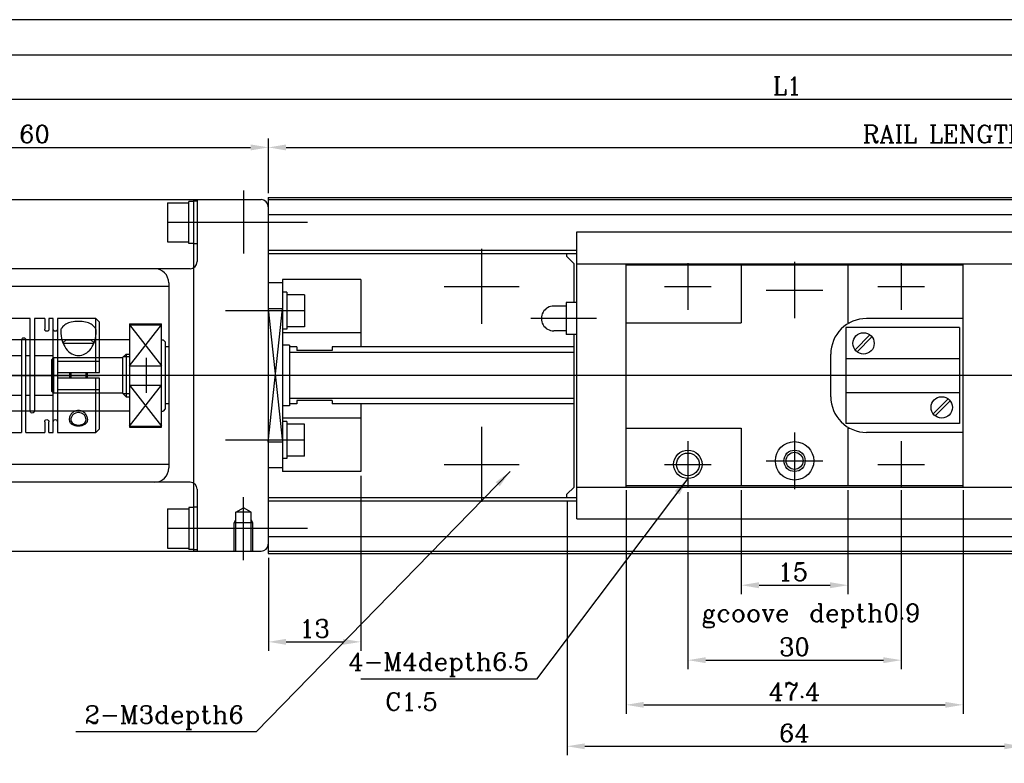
# Model space of a CAD drawing. Extents: x -633 to -223, y -264 to 23.
# Tile 6 of 7: x -474 to -336, y -81 to 23. Entities that reach past the tile are written whole.
import ezdxf
from ezdxf.lldxf.tags import DXFTag

# ---------------------------------------------------------------- set-up
doc = ezdxf.new("R2010")
doc.units = 0
doc.header["$MEASUREMENT"] = 0
for name, color, linetype in [('Center', 1, 'CENTER'), ('Dims', 6, 'Continuous'), ('Hidden', 4, 'HIDDEN'), ('Object', 7, 'Continuous'), ('Text', 3, 'Continuous')]:
    doc.layers.add(name, color=color, linetype=linetype)
doc.styles.get("Standard").update_dxf_attribs({"font": 'romanc.shx', "bigfont": 'bigfont.shx'})
tags = doc.linetypes.add('CENTER', pattern=[17.5, 13, -1.5, 1.5, -1.5]).pattern_tags.tags
tags[10:11] = [DXFTag(74, 4), DXFTag(75, 0), DXFTag(340, '0'), DXFTag(46, 1.0), DXFTag(50, 0.0), DXFTag(44, 0.0), DXFTag(45, 0.0)]
tags[8:9] = [DXFTag(74, 4), DXFTag(75, 0), DXFTag(340, '0'), DXFTag(46, 1.0), DXFTag(50, 0.0), DXFTag(44, 0.0), DXFTag(45, 0.0)]
tags[6:7] = [DXFTag(74, 4), DXFTag(75, 0), DXFTag(340, '0'), DXFTag(46, 1.0), DXFTag(50, 0.0), DXFTag(44, 0.0), DXFTag(45, 0.0)]
tags[4:5] = [DXFTag(74, 4), DXFTag(75, 0), DXFTag(340, '0'), DXFTag(46, 1.0), DXFTag(50, 0.0), DXFTag(44, 0.0), DXFTag(45, 0.0)]
tags = doc.linetypes.add('HIDDEN', pattern=[9.525, 6.35, -3.175]).pattern_tags.tags
tags[6:7] = [DXFTag(74, 4), DXFTag(75, 0), DXFTag(340, '0'), DXFTag(46, 1.0), DXFTag(50, 0.0), DXFTag(44, 0.0), DXFTag(45, 0.0)]
tags[4:5] = [DXFTag(74, 4), DXFTag(75, 0), DXFTag(340, '0'), DXFTag(46, 1.0), DXFTag(50, 0.0), DXFTag(44, 0.0), DXFTag(45, 0.0)]
doc.dimstyles.get("Standard").update_dxf_attribs({"dimtxt": 2.5, "dimasz": 2.5, "dimexe": 1.25, "dimexo": 0.625, "dimtad": 1, "dimdec": 3, "dimdsep": 46, "dimtxsty": 'Standard', "dimcen": 2.5, "dimadec": 0, "dimazin": 0, "dimtfac": 1, "dimtdec": 3, "dimtofl": 0, "dimtmove": 0, "dimatfit": 3, "dimfxl": 1, "dimtolj": 1, "dimtzin": 0, "dimarcsym": 0})

# ---------------------------------------------------------------- blocks, each defined once
blk = doc.blocks.new('ƒJƒvƒŠƒ“ƒO‘¤2')
at = {"layer": 'Center', "color": 1, "linetype": 'CENTER'}
for p, q in [((-12.05, 2.5), (-12.05, 7.5)), ((-9.55, 5), (-14.55, 5)), ((-15, 0), (15, 0))]:
    blk.add_line(p, q, dxfattribs=at)
at = {"layer": 'Object'}
for p, q in [((-15, 7.5), (-14.5, 8)), ((-15, -7.5), (-15, 7.5)), ((-14.5, -8), (-14.5, 8)), ((-14.5, 8), (-9.1, 8)), ((-9.1, 8), (-9.1, -5)), ((-8.5, -5), (-8.5, 8)), ((-8.5, 8), (-5.85, 8)), ((-6.7, 6.5), (-6.7, 8)), ((-6.1, 6.5), (-6.1, 8)), ((-6.1, 8), (-5.5, 8)), ((-5.5, 8), (-5.5, -8)), ((-4.9, 8), (4.05, 8)), ((-4.9, -8), (-4.9, 8)), ((4.05, -5), (4.05, 8)), ((4.65, 8), (4.65, -5)), ((4.65, 8), (7.3, 8)), ((7.3, 6.5), (7.3, 8)), ((7.9, 8), (8.5, 8)), ((7.9, 8), (7.9, 6.5)), ((8.5, 8), (8.5, -8)), ((9.1, -8), (9.1, 8)), ((9.1, 8), (14.5, 8)), ((14.5, 8), (14.5, 0.4)), ((14.5, 8), (15, 7.5)), ((15, 7.5), (15, 0.4)), ((-7.9, 5), (-7.9, -8)), ((-7.3, -8), (-7.3, 5)), ((5.25, 5), (5.25, -8)), ((5.85, -8), (5.85, 5)), ((15, 0.4), (9.1, 0.4)), ((10.8, -0.4), (10.8, 0.4)), ((13.3, 0.4), (13.3, -0.4)), ((9.1, -0.4), (15, -0.4)), ((14.5, -0.4), (14.5, -8)), ((15, -0.4), (15, -7.5)), ((9.86, -4.56), (10.3, -5)), ((14.21, -4.5), (9.89, -4.5)), ((10.3, -5), (13.8, -5)), ((14.24, -4.56), (13.8, -5)), ((-6.7, -8), (-6.7, -6.5)), ((-6.1, -8), (-6.1, -6.5)), ((7.3, -8), (7.3, -6.5)), ((7.9, -8), (7.9, -6.5)), ((-14.5, -8), (-15, -7.5)), ((-14.75, -7.75), (-14.75, -7.75)), ((-14.63, -7.88), (-14.63, -7.88)), ((-7.9, -8), (-14.5, -8)), ((-6.7, -8), (-7.3, -8)), ((-5.5, -8), (-6.1, -8)), ((5.25, -8), (-4.9, -8)), ((7.3, -8), (5.85, -8)), ((8.5, -8), (7.9, -8)), ((14.5, -8), (9.1, -8)), ((15, -7.5), (14.5, -8))]:
    blk.add_line(p, q, dxfattribs=at)
for points in [[(10.97, 6.25, -0.13842), (11.05, 6.51, -0.107067), (11.29, 6.76, -0.080477), (11.62, 6.91, -0.068295), (12.05, 6.97, -0.068295)], [(12.05, 6.97, -0.068295), (12.48, 6.91, -0.080477), (12.81, 6.76, -0.107067), (13.05, 6.51, -0.13842), (13.12, 6.25, -0.13842)], [(12.05, 5.21, -0.095554), (11.64, 5.29, -0.097226), (11.29, 5.51, -0.099687), (11.05, 5.85, -0.101501), (10.97, 6.25, -0.101501)], [(13.12, 6.25, -0.101501), (13.04, 5.85, -0.099687), (12.81, 5.51, -0.097226), (12.46, 5.29, -0.095554), (12.05, 5.21, -0.095554)], [(9.55, -6.24, -0.072807), (9.75, -4.88, -0.083903), (10.28, -3.8, -0.106545), (11.14, -3.03, -0.130909), (12.05, -2.78, -0.130909)], [(12.05, -2.78, -0.130909), (12.96, -3.03, -0.106545), (13.82, -3.8, -0.083903), (14.35, -4.88, -0.072807), (14.55, -6.24, -0.072807)], [(12.05, -7.6, -0.055241), (11.04, -7.49, -0.069044), (10.28, -7.2, -0.105776), (9.71, -6.71, -0.16466), (9.55, -6.24, -0.16466)], [(14.55, -6.24, -0.16466), (14.39, -6.71, -0.105776), (13.82, -7.2, -0.069044), (13.06, -7.49, -0.055241), (12.05, -7.6, -0.055241)]]:
    blk.add_lwpolyline(points, format="xyb", dxfattribs=at)
blk.add_lwpolyline([(-12.63, 4), (-13.21, 5), (-12.63, 6), (-11.47, 6), (-10.9, 5), (-11.47, 4)], close=True, dxfattribs=at)
for radius in [2.5, 2.25, 1.75]:
    blk.add_circle((-12.05, 5), radius, dxfattribs=at)
for centre, start, end in [((-6.4, 6.5), 180.0034, 0.0034), ((-5.2, 6.5), 180.0034, 0.0034), ((7.6, 6.5), 180.0034, 0.0034), ((8.8, 6.5), 180.0034, 0.0034), ((-7.6, 5), 0.0034, 180.0034), ((5.55, 5), 0.0034, 180.0034), ((-8.8, -5), 180.0034, 0.0034), ((4.35, -5), 180.0034, 0.0034), ((-6.4, -6.5), 0.0034, 180.0034), ((-5.2, -6.5), 0.0034, 180.0034), ((7.6, -6.5), 0.0034, 180.0034), ((8.8, -6.5), 0.0034, 180.0034)]:
    blk.add_arc(centre, 0.3, start, end, dxfattribs=at)
at = {"layer": 'Text'}
for p, q in [((-9.1, 2.5), (-15, 2.5)), ((-8.5, 2.75), (-7.9, 2.75)), ((-7.3, 2.75), (-5.5, 2.75)), ((-4.9, 2.75), (4.05, 2.75)), ((4.65, 2.75), (5.25, 2.75)), ((5.85, 2.75), (8.5, 2.75)), ((15, 2), (9.1, 2)), ((11.02, 0.4), (11.02, -0.4)), ((13.07, -0.4), (13.07, 0.4)), ((-15, -2.5), (-9.1, -2.5)), ((-7.9, -2.75), (-8.5, -2.75)), ((-5.5, -2.75), (-7.3, -2.75)), ((4.05, -2.75), (-4.9, -2.75)), ((5.25, -2.75), (4.65, -2.75)), ((8.5, -2.75), (5.85, -2.75)), ((9.1, -2), (15, -2))]:
    blk.add_line(p, q, dxfattribs=at)
for points in [[(10.75, 6.25, -0.142396), (10.84, 6.55, -0.107169), (11.13, 6.85, -0.078685), (11.53, 7.02, -0.066066), (12.05, 7.09, -0.066066)], [(12.05, 7.09, -0.066066), (12.57, 7.02, -0.078685), (12.97, 6.85, -0.107169), (13.26, 6.55, -0.142396), (13.35, 6.25, -0.142396)], [(12.05, 4.93, -0.099484), (11.55, 5.03, -0.098897), (11.13, 5.32, -0.098078), (10.85, 5.74, -0.097507), (10.75, 6.25, -0.097507)], [(13.35, 6.25, -0.097507), (13.25, 5.74, -0.098078), (12.97, 5.32, -0.098897), (12.55, 5.03, -0.099484), (12.05, 4.93, -0.099484)]]:
    blk.add_lwpolyline(points, format="xyb", dxfattribs=at)
blk = doc.blocks.new('*D10')
at = {"layer": 'Defpoints', "color": 0}
for p in [(-243.24, 5.17), (-439.2, -1.25), (-243.24, -1.87)]:
    blk.add_point(p, dxfattribs=at)
at = {"layer": 'Dims', "color": 0, "lineweight": -2}
for p, q in [((-439.2, -0.62), (-439.2, 6.42)), ((-243.24, -1.25), (-243.24, 6.42)), ((-436.7, 5.17), (-245.74, 5.17))]:
    blk.add_line(p, q, dxfattribs=at)
at = {"layer": 'Dims', "color": 0}
for points in [[(-436.7, 5.58), (-436.7, 4.75), (-439.2, 5.17)], [(-245.74, 5.58), (-245.74, 4.75), (-243.24, 5.17)]]:
    blk.add_solid(points, dxfattribs=at)
at = {"layer": 'Dims', "color": 0, "insert": (-341.22, 7.04), "char_height": 2.5, "attachment_point": 5}
blk.add_mtext('\\A1;RAIL LENGTH L2', dxfattribs=at)
blk = doc.blocks.new('*D9')
at = {"layer": 'Defpoints', "color": 0}
for p in [(-233.24, 11.95), (-499.2, -2.37), (-233.24, -9.87)]:
    blk.add_point(p, dxfattribs=at)
at = {"layer": 'Dims', "color": 0, "lineweight": -2}
for p, q in [((-499.2, -1.75), (-499.2, 13.2)), ((-233.24, -9.25), (-233.24, 13.2)), ((-496.7, 11.95), (-235.74, 11.95))]:
    blk.add_line(p, q, dxfattribs=at)
at = {"layer": 'Dims', "color": 0}
for points in [[(-496.7, 12.37), (-496.7, 11.54), (-499.2, 11.95)], [(-235.74, 12.37), (-235.74, 11.54), (-233.24, 11.95)]]:
    blk.add_solid(points, dxfattribs=at)
at = {"layer": 'Dims', "color": 0, "insert": (-366.22, 13.83), "char_height": 2.5, "attachment_point": 5}
blk.add_mtext('\\A1;L1', dxfattribs=at)
blk = doc.blocks.new('*D11')
at = {"layer": 'Defpoints', "color": 0}
for p in [(-397.2, -44.02), (-333.2, -44.02), (-333.2, -78.98)]:
    blk.add_point(p, dxfattribs=at)
at = {"layer": 'Dims', "color": 0, "lineweight": -2}
for p, q in [((-397.2, -44.65), (-397.2, -80.23)), ((-333.2, -44.65), (-333.2, -80.23)), ((-394.7, -78.98), (-335.7, -78.98))]:
    blk.add_line(p, q, dxfattribs=at)
at = {"layer": 'Dims', "color": 0}
for points in [[(-394.7, -78.57), (-394.7, -79.4), (-397.2, -78.98)], [(-335.7, -78.57), (-335.7, -79.4), (-333.2, -78.98)]]:
    blk.add_solid(points, dxfattribs=at)
at = {"layer": 'Dims', "color": 0, "insert": (-365.22, -77.11), "char_height": 2.5, "attachment_point": 5}
blk.add_mtext('\\A1;64', dxfattribs=at)
blk = doc.blocks.new('*D39')
at = {"layer": 'Defpoints', "color": 0}
for p in [(-388.9, -42.37), (-341.5, -42.37), (-341.5, -73.16)]:
    blk.add_point(p, dxfattribs=at)
at = {"layer": 'Dims', "color": 0, "lineweight": -2}
for p, q in [((-388.9, -43), (-388.9, -74.41)), ((-341.5, -43), (-341.5, -74.41)), ((-386.4, -73.16), (-344, -73.16))]:
    blk.add_line(p, q, dxfattribs=at)
at = {"layer": 'Dims', "color": 0}
for points in [[(-386.4, -72.74), (-386.4, -73.57), (-388.9, -73.16)], [(-344, -72.74), (-344, -73.57), (-341.5, -73.16)]]:
    blk.add_solid(points, dxfattribs=at)
at = {"layer": 'Dims', "color": 0, "insert": (-365.22, -71.28), "char_height": 2.5, "attachment_point": 5}
blk.add_mtext('\\A1;47.4', dxfattribs=at)
blk = doc.blocks.new('*D40')
at = {"layer": 'Defpoints', "color": 0}
for p in [(-426.2, -40.37), (-439.2, -51.87), (-426.2, -64.31)]:
    blk.add_point(p, dxfattribs=at)
at = {"layer": 'Dims', "color": 0, "lineweight": -2}
for p, q in [((-426.2, -41), (-426.2, -65.56)), ((-439.2, -52.5), (-439.2, -65.56)), ((-436.7, -64.31), (-428.7, -64.31))]:
    blk.add_line(p, q, dxfattribs=at)
at = {"layer": 'Dims', "color": 0}
for points in [[(-436.7, -63.89), (-436.7, -64.72), (-439.2, -64.31)], [(-428.7, -63.89), (-428.7, -64.72), (-426.2, -64.31)]]:
    blk.add_solid(points, dxfattribs=at)
at = {"layer": 'Dims', "color": 0, "insert": (-432.7, -62.43), "char_height": 2.5, "attachment_point": 5}
blk.add_mtext('\\A1;13', dxfattribs=at)
blk = doc.blocks.new('*D41')
at = {"layer": 'Defpoints', "color": 0}
for p in [(-380.2, -42.64), (-350.2, -42.37), (-350.2, -66.88)]:
    blk.add_point(p, dxfattribs=at)
at = {"layer": 'Dims', "color": 0, "lineweight": -2}
for p, q in [((-380.2, -43.27), (-380.2, -68.13)), ((-350.2, -43), (-350.2, -68.13)), ((-377.7, -66.88), (-352.7, -66.88))]:
    blk.add_line(p, q, dxfattribs=at)
at = {"layer": 'Dims', "color": 0}
for points in [[(-377.7, -66.47), (-377.7, -67.3), (-380.2, -66.88)], [(-352.7, -66.47), (-352.7, -67.3), (-350.2, -66.88)]]:
    blk.add_solid(points, dxfattribs=at)
at = {"layer": 'Dims', "color": 0, "insert": (-365.22, -65.01), "char_height": 2.5, "attachment_point": 5}
blk.add_mtext('\\A1;30', dxfattribs=at)
blk = doc.blocks.new('*D42')
at = {"layer": 'Defpoints', "color": 0}
for p in [(-372.7, -42.37), (-357.7, -42.37), (-357.7, -56.35)]:
    blk.add_point(p, dxfattribs=at)
at = {"layer": 'Dims', "color": 0, "lineweight": -2}
for p, q in [((-372.7, -43), (-372.7, -57.6)), ((-357.7, -43), (-357.7, -57.6)), ((-370.2, -56.35), (-360.2, -56.35))]:
    blk.add_line(p, q, dxfattribs=at)
at = {"layer": 'Dims', "color": 0}
for points in [[(-370.2, -55.93), (-370.2, -56.77), (-372.7, -56.35)], [(-360.2, -55.93), (-360.2, -56.77), (-357.7, -56.35)]]:
    blk.add_solid(points, dxfattribs=at)
at = {"layer": 'Dims', "color": 0, "insert": (-365.44, -54.47), "char_height": 2.5, "attachment_point": 5}
blk.add_mtext('\\A1;15', dxfattribs=at)
blk = doc.blocks.new('*D38')
at = {"layer": 'Defpoints', "color": 0}
for p in [(-439.2, 5.17), (-439.2, -1.87), (-499.2, -3.17)]:
    blk.add_point(p, dxfattribs=at)
at = {"layer": 'Dims', "color": 0, "lineweight": -2}
for p, q in [((-499.2, -2.55), (-499.2, 6.42)), ((-439.2, -1.25), (-439.2, 6.42)), ((-496.7, 5.17), (-441.7, 5.17))]:
    blk.add_line(p, q, dxfattribs=at)
at = {"layer": 'Dims', "color": 0}
for points in [[(-496.7, 5.59), (-496.7, 4.75), (-499.2, 5.17)], [(-441.7, 5.59), (-441.7, 4.75), (-439.2, 5.17)]]:
    blk.add_solid(points, dxfattribs=at)
at = {"layer": 'Dims', "color": 0, "insert": (-472.08, 7.04), "char_height": 2.5, "attachment_point": 5}
blk.add_mtext('\\A1;60', dxfattribs=at)

msp = doc.modelspace()

# ---------------------------------------------------------------- linework, layer by layer
at = {"layer": 'Center'}
for p, q in [((-442.7037, -0.9014), (-442.7037, -9.7537)), ((-433.704, -5.3712), (-453.4039, -5.3712)), ((-409.2039, -9.1012), (-409.2039, -19.6413)), ((-365.204, -10.9015), (-365.204, -18.8415)), ((-380.204, -11.1012), (-380.204, -17.6413)), ((-350.204, -11.1012), (-350.204, -17.6413)), ((-414.4739, -14.3712), (-403.9338, -14.3712)), ((-383.4739, -14.3712), (-376.934, -14.3712)), ((-369.174, -14.8715), (-361.2339, -14.8715)), ((-353.4739, -14.3712), (-346.934, -14.3712)), ((-434.1039, -17.7785), (-445.2037, -17.7785)), ((-393.0726, -18.8712), (-402.2719, -18.8712)), ((-456.4039, -24.4214), (-456.4039, -29.3213)), ((-233.2432, -26.8713), (-544.2041, -26.8713)), ((-409.2039, -34.1013), (-409.2039, -44.6413)), ((-434.1039, -35.9643), (-445.2037, -35.9643)), ((-365.204, -34.9013), (-365.204, -42.8413)), ((-380.204, -36.1013), (-380.204, -42.6413)), ((-350.204, -36.1013), (-350.204, -42.6413)), ((-414.4739, -39.3713), (-403.9338, -39.3713)), ((-383.4739, -39.3713), (-376.934, -39.3713)), ((-369.174, -38.8713), (-361.2339, -38.8713)), ((-353.4739, -39.3713), (-346.934, -39.3713)), ((-442.7037, -52.8413), (-442.7037, -43.9889)), ((-433.704, -48.3713), (-453.4039, -48.3713))]:
    msp.add_line(p, q, dxfattribs=at)
at = {"layer": 'Dims'}
msp.add_lwpolyline([(-633.4021, -263.8857), (-223.4021, -263.8857), (-223.4021, 23.1143), (-633.4021, 23.1143)], close=True, dxfattribs=at)
at = {"layer": 'Hidden'}
for p, q in [((-453.4039, -2.6214), (-450.4039, -2.6214)), ((-453.4039, -2.6214), (-453.4039, -8.1215)), ((-450.4039, -8.3214), (-450.4039, -2.4214)), ((-449.7037, -2.4214), (-450.4039, -2.4214)), ((-449.2039, -2.3712), (-449.7037, -2.3712)), ((-449.2039, -2.1713), (-449.2039, -10.8714)), ((-453.4039, -8.1215), (-450.4039, -8.1215)), ((-449.7037, -8.3214), (-450.4039, -8.3214)), ((-449.2039, -8.3712), (-449.7037, -8.3712)), ((-450.204, -11.8715), (-455.2039, -11.8715)), ((-469.4044, -24.3711), (-469.7044, -24.671)), ((-469.704, -24.6714), (-469.704, -29.0713)), ((-469.4037, -24.3713), (-469.4037, -29.3713)), ((-396.2042, -23.6313), (-436.2039, -23.6313)), ((-469.7043, -29.0711), (-469.4042, -29.3712)), ((-396.2042, -30.1113), (-436.2039, -30.1113)), ((-450.204, -41.8713), (-455.2039, -41.8713)), ((-449.2039, -42.8713), (-449.2039, -51.5713)), ((-453.4039, -45.6213), (-453.4039, -51.1213)), ((-453.4039, -45.6213), (-450.4039, -45.6213)), ((-450.4039, -45.4214), (-450.4039, -51.3213)), ((-449.7037, -45.4214), (-450.4039, -45.4214)), ((-449.2039, -45.3713), (-449.7037, -45.3713)), ((-443.771, -46.0716), (-442.7041, -45.4557)), ((-441.6373, -46.0711), (-442.7039, -45.4553)), ((-443.7701, -51.5714), (-443.7701, -46.0712)), ((-441.6373, -46.0712), (-443.7701, -46.0712)), ((-441.6373, -51.5714), (-441.6373, -46.0712)), ((-444.004, -47.5712), (-443.7704, -47.1666)), ((-444.0038, -51.5714), (-444.0038, -47.5712)), ((-441.4037, -47.5712), (-444.0038, -47.5712)), ((-441.4044, -47.5713), (-441.6379, -47.1669)), ((-441.4037, -51.5714), (-441.4037, -47.5712)), ((-453.4039, -51.1213), (-450.4039, -51.1213)), ((-449.7037, -51.3213), (-450.4039, -51.3213)), ((-449.2039, -51.3713), (-449.7037, -51.3713))]:
    msp.add_line(p, q, dxfattribs=at)
at = {"layer": 'Hidden', "ltscale": 2}
for p, q in [((-469.4037, -24.3713), (-459.7039, -24.3713)), ((-459.7044, -29.3711), (-469.4037, -29.3711))]:
    msp.add_line(p, q, dxfattribs=at)
at = {"layer": 'Hidden'}
for centre, radius in [((-380.204, -39.3713), 1.6), ((-365.204, -38.8713), 1.2)]:
    msp.add_circle(centre, radius, dxfattribs=at)
for centre, start, end in [((-450.204, -10.8714), 270.00002, 0), ((-450.204, -42.8713), 0, 89.999982)]:
    msp.add_arc(centre, 1, start, end, dxfattribs=at)
at = {"layer": 'Object'}
for p, q in [((-498.2041, -2.1713), (-440.2039, -2.1713)), ((-449.7037, -2.1713), (-449.7037, -51.5713)), ((-439.2037, -1.8714), (-439.2037, -51.8713)), ((-439.2037, -1.8714), (-280.0459, -1.8714)), ((-439.2037, -2.1713), (-280.0999, -2.1713)), ((-439.2037, -4.2345), (-280.4714, -4.2345)), ((-395.8041, -47.0334), (-395.8041, -6.7094)), ((-395.8041, -6.7094), (-334.6041, -6.7094)), ((-439.2037, -9.2483), (-395.8041, -9.2483)), ((-439.2037, -9.7215), (-395.8041, -9.7215)), ((-397.2042, -10.1715), (-397.2042, -9.7215)), ((-396.204, -11.1714), (-397.2041, -10.1713)), ((-455.2039, -11.8715), (-485.204, -11.8715)), ((-396.2042, -16.6212), (-396.2042, -11.1713)), ((-395.8041, -11.1713), (-334.6041, -11.1713)), ((-388.9042, -42.5713), (-388.9042, -11.1713)), ((-341.504, -11.3712), (-388.9042, -11.3712)), ((-372.704, -11.3712), (-372.704, -19.4713)), ((-357.704, -11.3712), (-357.704, -19.4713)), ((-341.504, -42.5713), (-341.504, -11.1713)), ((-437.2039, -13.3715), (-437.2039, -40.3713)), ((-426.2041, -13.3715), (-437.2039, -13.3715)), ((-426.2041, -13.3715), (-426.2041, -22.8713)), ((-453.204, -14.3712), (-487.2039, -14.3712)), ((-453.204, -13.8714), (-453.204, -39.8713)), ((-437.2039, -13.8714), (-439.2037, -13.8714)), ((-436.6036, -15.1784), (-437.2039, -15.1784)), ((-436.6036, -15.1784), (-436.6036, -20.3786)), ((-434.1039, -15.5285), (-436.6036, -15.5285)), ((-434.1039, -15.5285), (-434.1039, -20.0285)), ((-439.2039, -36.2523), (-437.204, -17.4904)), ((-439.2039, -17.4906), (-437.2039, -36.2525)), ((-437.2039, -17.4903), (-439.2037, -17.4903)), ((-397.3041, -17.1215), (-399.0541, -17.1215)), ((-397.3041, -16.6212), (-397.3041, -21.1213)), ((-395.8041, -16.6212), (-397.3041, -16.6212)), ((-341.504, -18.8713), (-355.1041, -18.8713)), ((-458.7038, -19.751), (-454.2038, -25.5063)), ((-458.7037, -19.6212), (-458.7037, -34.1213)), ((-458.7037, -19.6212), (-454.2037, -19.6212)), ((-458.7037, -19.751), (-454.2037, -19.751)), ((-458.7037, -25.5064), (-454.2037, -19.7511)), ((-454.2037, -34.1213), (-454.2037, -19.6212)), ((-436.6036, -20.3786), (-437.2039, -20.3786)), ((-434.1039, -20.0285), (-436.6036, -20.0285)), ((-397.3041, -20.6214), (-399.0541, -20.6214)), ((-388.9042, -19.4713), (-372.704, -19.4713)), ((-342.004, -20.1213), (-358.004, -20.1213)), ((-358.004, -20.1213), (-358.004, -33.6213)), ((-357.704, -19.4713), (-357.479, -19.4713)), ((-342.004, -20.1213), (-342.004, -33.6213)), ((-458.7037, -21.8713), (-485.204, -21.8713)), ((-454.2037, -21.8713), (-454.0038, -21.8713)), ((-454.0041, -21.8712), (-453.704, -22.1713)), ((-426.2041, -20.8715), (-437.2039, -20.8715)), ((-395.8041, -21.1213), (-397.3041, -21.1213)), ((-396.2042, -42.5713), (-396.2042, -21.1213)), ((-356.6966, -23.2811), (-354.5942, -21.1788)), ((-356.4137, -23.564), (-354.3113, -21.4616)), ((-453.7039, -22.1714), (-453.7039, -31.5713)), ((-453.204, -22.8713), (-453.7039, -22.8713)), ((-436.2039, -22.6213), (-437.2039, -22.6213)), ((-436.2039, -22.6213), (-436.2039, -31.1213)), ((-435.2039, -22.8713), (-436.2039, -22.8713)), ((-435.2039, -22.8713), (-435.2039, -23.3713)), ((-430.2039, -23.3713), (-435.2039, -23.3713)), ((-396.2042, -22.8713), (-430.2039, -22.8713)), ((-430.2039, -22.8713), (-430.2039, -23.3713)), ((-459.2042, -23.8712), (-459.7043, -24.3712)), ((-459.7039, -24.3713), (-459.7039, -29.3713)), ((-458.7037, -24.2773), (-459.6097, -24.2773)), ((-459.204, -23.8713), (-459.204, -29.8713)), ((-459.204, -23.8713), (-458.7037, -23.8713)), ((-360.1041, -29.8713), (-360.1041, -23.8713)), ((-358.004, -24.4776), (-342.004, -24.4776)), ((-458.7037, -25.5063), (-454.2037, -25.5063)), ((-458.7038, -28.2363), (-454.2038, -33.9917)), ((-458.7037, -33.9917), (-454.2037, -28.2363)), ((-458.7037, -28.2363), (-454.2037, -28.2363)), ((-459.7044, -29.3711), (-459.2041, -29.8714)), ((-458.7037, -29.4653), (-459.6097, -29.4653)), ((-459.204, -29.8713), (-458.7037, -29.8713)), ((-430.2039, -30.3713), (-435.2039, -30.3713)), ((-435.2039, -30.3713), (-435.2039, -30.8713)), ((-430.2039, -30.3713), (-430.2039, -30.8713)), ((-358.004, -29.2651), (-342.004, -29.2651)), ((-345.6966, -32.2812), (-343.5942, -30.1788)), ((-345.4137, -32.564), (-343.3114, -30.4616)), ((-453.704, -31.5713), (-454.0041, -31.8713)), ((-453.204, -30.8713), (-453.7039, -30.8713)), ((-436.2039, -31.1213), (-437.2039, -31.1213)), ((-435.2039, -30.8713), (-436.2039, -30.8713)), ((-396.2042, -30.8713), (-430.2039, -30.8713)), ((-426.2041, -30.8713), (-426.2041, -40.3713)), ((-458.7037, -31.8713), (-485.204, -31.8713)), ((-454.2037, -31.8713), (-454.0038, -31.8713)), ((-426.2041, -32.8713), (-437.2039, -32.8713)), ((-458.7037, -33.9917), (-454.2037, -33.9917)), ((-458.7037, -34.1213), (-454.2037, -34.1213)), ((-436.6036, -33.3642), (-437.2039, -33.3642)), ((-436.6036, -33.3642), (-436.6036, -38.5644)), ((-434.1039, -33.7143), (-436.6036, -33.7143)), ((-434.1039, -38.2143), (-434.1039, -33.7143)), ((-388.9042, -34.2712), (-372.704, -34.2712)), ((-372.704, -34.2712), (-372.704, -42.3713)), ((-342.004, -33.6213), (-358.004, -33.6213)), ((-357.704, -34.2712), (-357.704, -42.3713)), ((-357.704, -34.2712), (-357.4791, -34.2712)), ((-341.504, -34.8713), (-355.1041, -34.8713)), ((-437.2039, -36.2524), (-439.2037, -36.2524)), ((-436.6036, -38.5644), (-437.2039, -38.5644)), ((-434.1039, -38.2143), (-436.6036, -38.2143)), ((-453.204, -39.3713), (-487.2039, -39.3713)), ((-437.2039, -39.8713), (-439.2037, -39.8713)), ((-426.2041, -40.3713), (-437.2039, -40.3713)), ((-455.2039, -41.8713), (-485.204, -41.8713)), ((-397.2042, -43.5713), (-396.2042, -42.5713)), ((-395.8041, -42.5713), (-334.6041, -42.5713)), ((-341.504, -42.3713), (-388.9042, -42.3713)), ((-439.2037, -44.0212), (-395.8041, -44.0212)), ((-397.2042, -44.0212), (-397.2042, -43.5713)), ((-439.2037, -44.4944), (-395.8041, -44.4944)), ((-395.8041, -47.0334), (-334.6041, -47.0334)), ((-439.2037, -49.5083), (-288.6243, -49.5083)), ((-498.2041, -51.5713), (-440.2039, -51.5713)), ((-439.2037, -51.5713), (-288.9958, -51.5713)), ((-439.2037, -51.8713), (-289.0498, -51.8713))]:
    msp.add_line(p, q, dxfattribs=at)
msp.add_lwpolyline([(-628.4021, -258.8857), (-228.4021, -258.8857), (-228.4021, 18.1143), (-628.4021, 18.1143)], close=True, dxfattribs=at)
for centre, radius in [((-355.504, -22.3713), 1.5), ((-344.504, -31.3713), 1.5), ((-380.204, -39.3713), 2), ((-365.204, -38.8713), 2.7), ((-365.204, -38.8713), 1.5)]:
    msp.add_circle(centre, radius, dxfattribs=at)
for centre, radius, start, end in [((-440.2039, -3.1714), 1, 0, 89.999982), ((-455.2039, -13.8714), 2, 0, 89.999982), ((-399.0541, -18.8712), 1.75, 89.999982, 270), ((-355.1041, -23.8713), 5, 90.000003, 180.00001), ((-355.1041, -29.8713), 5, 179.99999, 270), ((-455.2039, -39.8713), 2, 270.00002, 0), ((-440.2039, -50.5713), 1, 270.00002, 0)]:
    msp.add_arc(centre, radius, start, end, dxfattribs=at)

# ---------------------------------------------------------------- block references
at = {"layer": 'Object', "xscale": -1, "rotation": 179.9965622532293}
msp.add_blockref('ƒJƒvƒŠƒ“ƒO‘¤2', (-477.9536, -26.8727), dxfattribs=at)

# ---------------------------------------------------------------- texts
at = {"layer": 'Dims', "linetype": 'Continuous'}
for s, p in [('gcoove\u3000depth0.9', (-378.2382, -61.481)), ('4-M4depth6.5', (-427.9506, -68.3346)), ('C1.5', (-422.7592, -73.9525)), ('2-M3depth6', (-465.0254, -75.7826))]:
    msp.add_text(s, height=2.5, dxfattribs=at).set_placement(p)

# ---------------------------------------------------------------- dimensions: what is measured, and where the dimension line sits
at = {"layer": 'Dims'}
for base, p1, p2, text, picture, middle in [((-233.2432, 11.954), (-499.2041, -2.3713), (-233.2432, -9.8712), 'L1', '*D9', (-366.2237, 13.829)), ((-243.2432, 5.1683), (-439.2037, -1.2464), (-243.2432, -1.8714), 'RAIL LENGTH L2', '*D10', (-341.2235, 7.0433))]:
    dim = msp.add_linear_dim(base=base, p1=p1, p2=p2, text=text, dimstyle='Standard', dxfattribs=at)
    dim.commit()
    dim.dimension.update_dxf_attribs({"geometry": picture, "text_midpoint": middle})
for base, p1, p2, picture, middle in [((-439.2037, 5.1696), (-499.2039, -3.1714), (-439.2037, -1.8714), '*D38', (-472.0753, 5.1696)), ((-426.2041, -64.308), (-439.2037, -51.8713), (-426.2041, -40.3713), '*D40', (-432.7039, -62.433)), ((-341.504, -73.1574), (-388.9042, -42.3713), (-341.504, -42.3713), '*D39', (-365.2194, -73.1574)), ((-350.204, -66.8824), (-380.204, -42.6413), (-350.204, -42.3713), '*D41', (-365.2194, -66.8824)), ((-357.704, -56.3495), (-372.704, -42.3713), (-357.704, -42.3713), '*D42', (-365.4437, -56.3495)), ((-333.2042, -78.9841), (-397.2042, -44.0212), (-333.2042, -44.0212), '*D11', (-365.2194, -78.9841))]:
    dim = msp.add_linear_dim(base=base, p1=p1, p2=p2, dimstyle='Standard', dxfattribs=at)
    dim.commit()
    dim.dimension.update_dxf_attribs({"geometry": picture, "text_midpoint": middle})

# ---------------------------------------------------------------- leaders
for points in [[(-405.204, -40.3713), (-440.9112, -76.9669), (-466.2583, -76.9669)], [(-380.204, -41.3713), (-401.4871, -69.5463), (-426.1833, -69.5463)]]:
    msp.add_leader(points, dimstyle='Standard', override={"dimgap": 0.625, "dimtad": 0}, dxfattribs=at)

doc.saveas('drawing.dxf')
